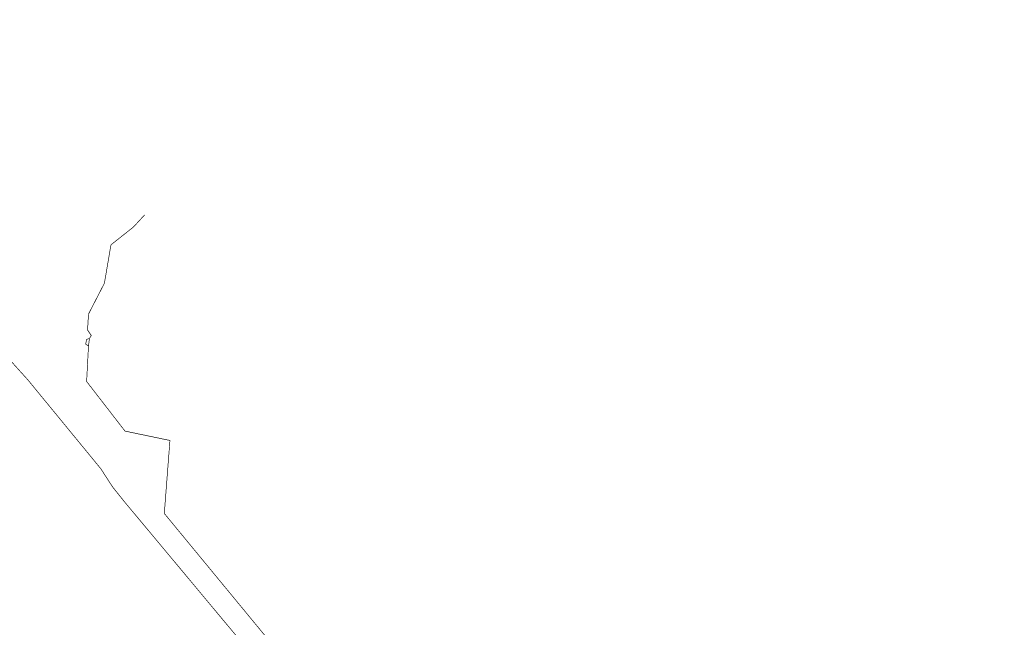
# Model space of a CAD drawing. Header units: metres. Extents: x 189710 to 199671, y 580425 to 586712.
# Tile 17 of 41: x 189861 to 189936, y 581862 to 581909. Entities that reach past the tile are written whole.
import ezdxf

# ---------------------------------------------------------------- set-up
doc = ezdxf.new("R2010")
doc.units = ezdxf.units.M
doc.layers.add('B-OI-KL-laagspanning_Liander-G', color=14, linetype='LS_LIANDER', lineweight=18)
doc.layers.add('B-OI-KL-riool onder druk_Wetterskip Fryslan-G', color=212, linetype='RIO_DRUK_WETTERSKIP', lineweight=18)
doc.styles.add('rtw_iso', font='iso-rtw.shx')
doc.linetypes.add('LS_LIANDER', pattern='A,12.7,-5.08,["LILS",rtw_iso,S=2.54,R=0,X=-2.54,Y=-1.27],-6.35', length=24.13)
doc.linetypes.add('RIO_DRUK_WETTERSKIP', pattern='A,12.7,-5.08,["WFDR",rtw_iso,S=2.54,R=0,X=-2.54,Y=-1.27],-6.35', length=24.13)

msp = doc.modelspace()

# ---------------------------------------------------------------- linework, layer by layer
at = {"layer": 'B-OI-KL-laagspanning_Liander-G', "ltscale": 0.5, "const_width": 0.05, "flags": 128}
for points in [[(189870.464, 581893.679), (189869.607, 581892.75), (189867.893, 581891.393), (189867.393, 581888.464), (189866.179, 581886.107), (189866.107, 581884.893), (189866.393, 581884.464), (189866.25, 581884.25)], [(189866.25, 581884.25), (189866.036, 581884.179), (189865.964, 581883.821), (189866.179, 581883.679)], [(189866.25, 581884.25), (189866.179, 581883.679)], [(189866.179, 581883.679), (189866.036, 581880.964), (189868.964, 581877.179), (189872.393, 581876.464), (189871.964, 581870.893), (189898.107, 581839.179), (189897.25, 581825.321), (189897.75, 581825.536)]]:
    msp.add_lwpolyline(points, dxfattribs=at)
at = {"layer": 'B-OI-KL-riool onder druk_Wetterskip Fryslan-G', "ltscale": 0.5, "const_width": 0.05, "flags": 128}
msp.add_lwpolyline([(189726.536, 582034.821), (189726.679, 582034.821), (189726.821, 582034.679), (189732.821, 582027.679), (189733.393, 582027.107), (189739.821, 582019.964), (189822.393, 581925.179), (189823.893, 581923.536), (189831.393, 581915.321), (189846.179, 581898.179), (189849.536, 581894.393), (189861.536, 581881.107), (189867.107, 581874.321), (189868.036, 581872.893), (189868.893, 581871.821), (189885.464, 581851.964), (189885.893, 581851.536), (189895.536, 581841.464), (189897.964, 581839.036), (189898.321, 581838.75), (189898.536, 581832.321), (189898.607, 581831.821), (189899.393, 581826.107), (189904.393, 581817.321), (189904.536, 581817.179), (189905.75, 581815.536), (189906.75, 581814.393), (189910.679, 581809.607), (189911.107, 581809.179), (189911.321, 581808.893), (189912.536, 581808.964), (189913.75, 581809.179), (189936.036, 581813.393)], dxfattribs=at)

doc.saveas('drawing.dxf')
